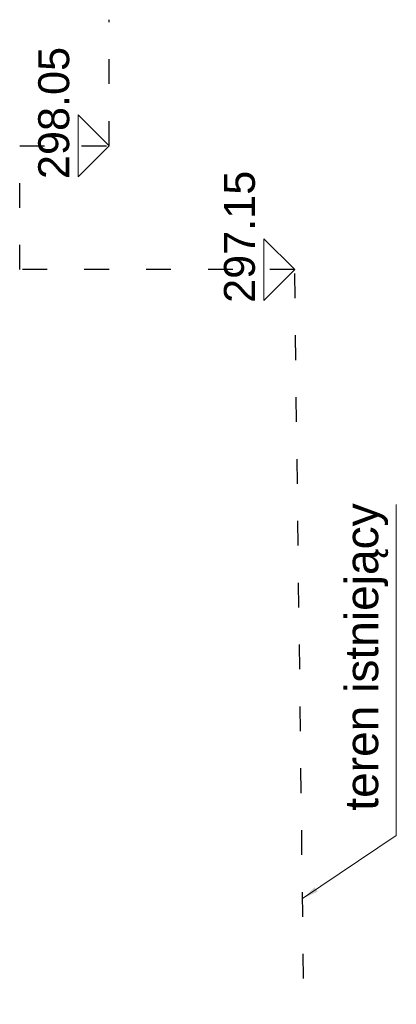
# Model space of a CAD drawing. Header units: inches. Extents: x 201967 to 338763, y -32705 to 30884.
# Tile 229 of 236: x 330026 to 330209, y 16593 to 17071. Entities that reach past the tile are written whole.
import ezdxf
from ezdxf.enums import TextEntityAlignment as Align

# ---------------------------------------------------------------- set-up
doc = ezdxf.new("R2010")
doc.units = ezdxf.units.IN
doc.header["$MEASUREMENT"] = 0
doc.linetypes.add('ACAD_ISO03W100', pattern=[30, 12, -18])
for name, color, linetype, lineweight in [('01h3 KONSTRUKCJA pozycje słupy', 252, 'Continuous', 13), ('30 WIDOK 1 005', 5, 'Continuous', 5), ('34 WIDOK 5 030', 13, 'Continuous', 30), ('50 OPIS 1', 130, 'Continuous', 9)]:
    doc.layers.add(name, color=color, linetype=linetype, lineweight=lineweight)
doc.styles.add('OPIS', font='arial.ttf')
doc.styles.add('RomanS', font='romans.shx')
doc.styles.add('WYMIAR-50 (15pkt) arial', font='arial.ttf', dxfattribs={"height": 15})
doc.dimstyles.new('DIM100txt12', dxfattribs={"dimtxt": 12, "dimasz": 1.05, "dimexe": 0, "dimexo": 8, "dimgap": 4, "dimtad": 1, "dimdec": 7, "dimrnd": 0.5, "dimdsep": 46, "dimtxsty": 'RomanS', "dimblk1": 'DIM', "dimblk2": 'DIM', "dimsah": 1, "dimcen": 0.09, "dimse1": 1, "dimse2": 1, "dimclrt": 256, "dimadec": 1, "dimazin": 0, "dimtfac": 1, "dimtdec": 7, "dimtix": 1, "dimtofl": 0, "dimtmove": 2, "dimatfit": 3, "dimfxl": 1, "dimtolj": 1, "dimtzin": 0, "dimarcsym": 0})

# ---------------------------------------------------------------- blocks, each defined once
blk = doc.blocks.new('*U1124')
blk.add_lwpolyline([(-15, 15), (0, 0), (15, 15), (-15, 15)])
at = {"style": 'WYMIAR-50 (15pkt) arial', "flags": 8}
blk.add_attdef('DETAIL#', text='', height=15, dxfattribs=at).set_placement((-16.13640432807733, 14.81736566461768), align=Align.BOTTOM_LEFT)
blk = doc.blocks.new('DIM')
for p, q in [((7.275957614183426e-12, -13.00000000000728), (7.275957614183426e-12, 12.99999999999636)), ((8.000000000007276, -7.275957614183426e-12), (-7.999999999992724, -7.275957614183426e-12))]:
    blk.add_line(p, q)
at = {"const_width": 1.714285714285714}
blk.add_lwpolyline([(5.714285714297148, 5.714285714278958), (-5.71428571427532, -5.71428571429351)], dxfattribs=at)
blk = doc.blocks.new('1 przekrój C Jagielońska')
at = {"layer": '34 WIDOK 5 030', "linetype": 'ACAD_ISO03W100'}
blk.add_lwpolyline([(-695.0000008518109, -376), (518.7570860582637, -360.9999981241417), (518.7570860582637, -227.7050421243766), (578.8003681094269, -227.7050421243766), (578.8003681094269, -270.9999974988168), (639.9553456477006, -270.9999974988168)], dxfattribs=at)
at = {"layer": '50 OPIS 1'}
ref = blk.add_blockref('*U1124', (578.800367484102, -270.9999981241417), dxfattribs=at)
ref.add_attrib('DETAIL#', '298.05', dxfattribs={"layer": '0', "height": 15, "style": 'WYMIAR-50 (15pkt) arial'}).set_placement((562.6639631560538, -256.1826324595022), align=Align.BOTTOM_LEFT)
ref = blk.add_blockref('*U1124', (518.7570860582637, -360.9999981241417), dxfattribs=at)
ref.add_attrib('DETAIL#', '297.15', dxfattribs={"layer": '0', "height": 15, "style": 'WYMIAR-50 (15pkt) arial'}).set_placement((502.6206817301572, -346.1826324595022), align=Align.BOTTOM_LEFT)
at = {"layer": '01h3 KONSTRUKCJA pozycje słupy', "insert": (256.3589156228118, -395.856022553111), "char_height": 16, "attachment_point": 4, "style": 'OPIS'}
blk.add_mtext('teren istniejący', dxfattribs=at)
at = {"layer": '01h3 KONSTRUKCJA pozycje słupy', "annotation_type": 0, "has_hookline": 1, "hookline_direction": 0, "text_width": 148.4965893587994}
blk.add_leader([(213.7225682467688, -364.7697131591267), (244.3589156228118, -410.2080007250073), (252.3589156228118, -410.2080007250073)], dimstyle='DIM100txt12', override={"dimasz": 8, "dimgap": 4, "dimtad": 1}, dxfattribs=at)

msp = doc.modelspace()

# ---------------------------------------------------------------- block references
at = {"layer": '30 WIDOK 1 005', "rotation": 90}
msp.add_blockref('1 przekrój C Jagielońska', (329798.3555609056, 16430.64904491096), dxfattribs=at)

doc.saveas('drawing.dxf')
